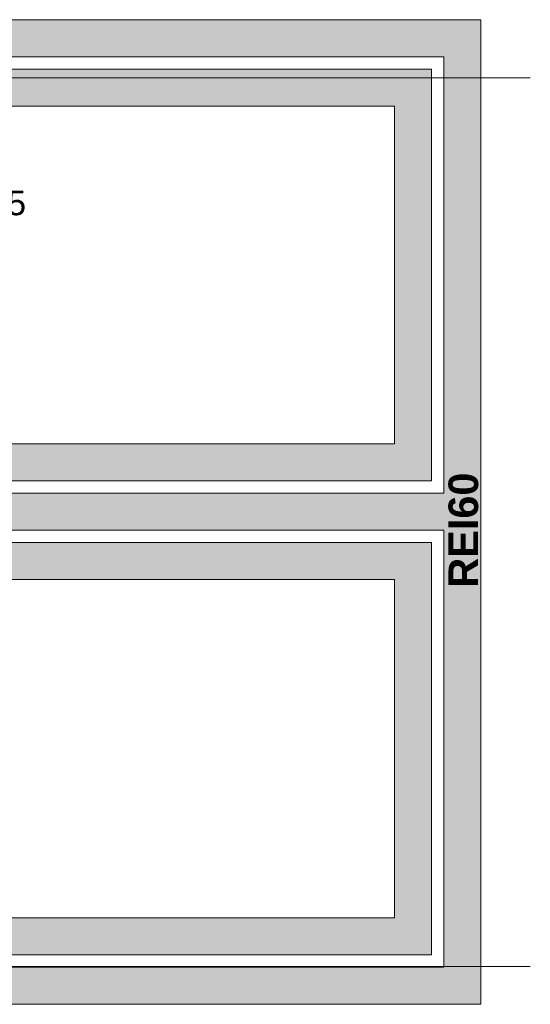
# Paper-space layout 'A-30 RZUT - PIĘTRO 0' of a CAD drawing. Header units: millimetres. Extents: x 0 to 800, y 0 to 700.
# Tile 18 of 26: x 504 to 545, y 320 to 400. Entities that reach past the tile are written whole.
import ezdxf
from ezdxf.xclip import XClip

# ---------------------------------------------------------------- set-up
doc = ezdxf.new("R2010")
doc.units = ezdxf.units.MM
doc.header["$MEASUREMENT"] = 0
doc.header["$XCLIPFRAME"] = 0
for name, pattern in [('ACAD_ISO03W100', [300, 120, -180]), ('DASHDOTX2', [1000, 500, -250, 0, -250]), ('PRZERYWANA_DU_A', [550, 350, -200])]:
    doc.linetypes.add(name, pattern=pattern)
for name, color, linetype, lineweight in [('A_linie przekroju_Nr_pióra__1', 7, 'Continuous', 20), ('A_winda_Nr_pióra__1', 7, 'Continuous', 20), ('A_wymiary_Nr_pióra__1', 7, 'Continuous', 20), ('A_ściany_Nr_pióra__1', 7, 'Continuous', 20)]:
    doc.layers.add(name, color=color, linetype=linetype, lineweight=lineweight)
doc.layers.add('A_osie_Nr_pióra__16', color=7, linetype='Continuous', lineweight=5, true_color=0x0f0f0f)
doc.layers.add('A_ppoż proj_Nr_pióra__8', color=7, linetype='Continuous', lineweight=13, true_color=0x4c4c4c)
doc.layers.add('A_winda', color=7, linetype='Continuous')
doc.layers.add('A_ściany', color=7, linetype='Continuous')
doc.styles.add('STYL_AUTOMATYCZNY_1', font='arial.ttf')
doc.styles.add('STYL_AUTOMATYCZNY_3', font='arial.ttf')

# ---------------------------------------------------------------- blocks, each defined once
blk = doc.blocks.new('Rysunek_1_1', base_point=(-3193.413, -495.021))
at = {"layer": 'A_winda', "linetype": 'Continuous', "lineweight": 0, "true_color": 0xfdfdfd}
h = blk.add_hatch(color=7, dxfattribs=at)
h.paths.add_polyline_path([(498.25, 395.829), (498.25, 362.48), (536.97, 362.48), (536.97, 395.829)])
h.paths.add_polyline_path([(533.97, 392.829), (533.97, 365.48), (501.25, 365.48), (501.25, 392.829)], flags=0)
h = blk.add_hatch(color=7, dxfattribs=at)
h.paths.add_polyline_path([(536.97, 357.48), (498.25, 357.48), (498.25, 324.065), (536.97, 324.065)])
h.paths.add_polyline_path([(533.97, 354.48), (533.97, 327.065), (501.25, 327.065), (501.25, 354.48)], flags=0)
at = {"layer": 'A_ściany', "linetype": 'Continuous', "lineweight": 0, "true_color": 0x000000}
for points in [[(540.97, 399.829), (497.25, 399.829), (497.25, 396.829), (540.97, 396.829)], [(540.97, 320.065), (540.97, 396.829), (537.97, 396.829), (537.97, 323.065)], [(497.25, 358.48), (537.97, 358.48), (537.97, 361.48), (497.25, 361.48)], [(497.25, 320.065), (540.97, 320.065), (537.97, 323.065), (497.25, 323.065)]]:
    blk.add_hatch(color=18, dxfattribs=at).paths.add_polyline_path(points)
at = {"layer": 'A_linie przekroju_Nr_pióra__1', "color": 7, "linetype": 'ACAD_ISO03W100', "lineweight": 20, "ltscale": 2}
blk.add_line((83.037, 338.794), (544.97, 338.794), dxfattribs=at)
at = {"layer": 'A_osie_Nr_pióra__16', "color": 250, "linetype": 'DASHDOTX2', "lineweight": 5, "ltscale": 2, "true_color": 0x0f0f0f}
for p, q in [((544.97, 395.129), (96.572, 395.129)), ((544.97, 323.129), (96.572, 323.129))]:
    blk.add_line(p, q, dxfattribs=at)
at = {"layer": 'A_winda_Nr_pióra__1', "color": 7, "linetype": 'PRZERYWANA_DU_A', "lineweight": 20, "ltscale": 2, "flags": 128}
for points in [[(498.25, 395.829), (536.97, 395.829), (536.97, 362.48), (498.25, 362.48)], [(533.97, 392.829), (533.97, 365.48), (501.25, 365.48), (501.25, 392.829)], [(536.97, 357.48), (498.25, 357.48), (498.25, 324.065), (536.97, 324.065)], [(533.97, 354.48), (533.97, 327.065), (501.25, 327.065), (501.25, 354.48)]]:
    blk.add_lwpolyline(points, close=True, dxfattribs=at)
at = {"layer": 'A_ściany_Nr_pióra__1', "color": 7, "linetype": 'Continuous', "lineweight": 20, "ltscale": 2, "flags": 128}
for points in [[(540.97, 399.829), (497.25, 399.829)], [(540.97, 396.829), (540.97, 399.829)], [(497.25, 396.829), (537.97, 396.829)], [(537.97, 396.829), (537.97, 361.48)], [(540.97, 320.065), (540.97, 396.829)], [(537.97, 361.48), (497.25, 361.48)], [(497.25, 358.48), (537.97, 358.48)], [(537.97, 358.48), (537.97, 323.065)], [(537.97, 323.065), (497.25, 323.065)], [(497.25, 320.065), (540.97, 320.065)]]:
    blk.add_lwpolyline(points, dxfattribs=at)
at = {"layer": 'A_ppoż proj_Nr_pióra__8', "color": 251, "linetype": 'Continuous', "lineweight": 13, "true_color": 0x4c4c4c, "insert": (539.568, 358.48), "char_height": 2.4, "attachment_point": 5, "rotation": 90, "style": 'STYL_AUTOMATYCZNY_3'}
blk.add_mtext('\\A1;{\\pqc;\\fArial|b1|i0|c238|p0;\\W1.000000;REI60}', dxfattribs=at)
at = {"layer": 'A_wymiary_Nr_pióra__1', "color": 7, "linetype": 'Continuous', "lineweight": 20, "insert": (497.972, 381.216), "char_height": 3, "attachment_point": 7, "style": 'STYL_AUTOMATYCZNY_1'}
blk.add_mtext('\\A1;{\\pql;\\fArial|b0|i0|c238|p0;\\W1.000000;16\\fArial|b0|i0|c238|p0;\\W1.000000;\\A1{\\H.66x;\\S5^  ;}}', dxfattribs=at)

psp = doc.layouts.new('A-30 RZUT - PIĘTRO 0')

# ---------------------------------------------------------------- block references
at = {"color": 37, "linetype": 'Continuous', "lineweight": 5, "true_color": 0x656532}
ref = psp.add_blockref('Rysunek_1_1', (-3193.413, -495.021), dxfattribs=at)
XClip(ref).set_block_clipping_path([(44.069637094, 110.5468323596), (544.9695795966, 680.7487186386)])

doc.saveas('drawing.dxf')
